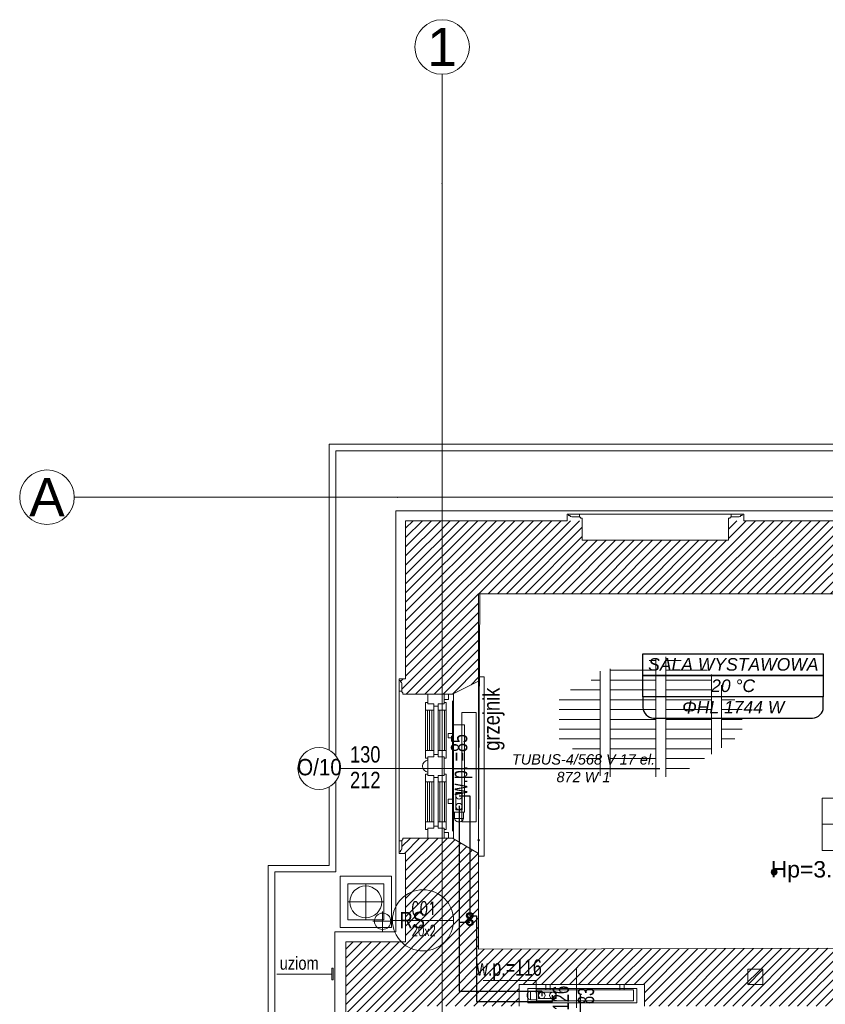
# Model space of a CAD drawing. Header units: millimetres. Extents: x -573548 to 674770, y -210017 to -47794.
# Tile 63 of 234: x 77247 to 84634, y -123069 to -114042. Entities that reach past the tile are written whole.
import ezdxf
from ezdxf.enums import TextEntityAlignment as Align
from ezdxf.lldxf.tags import DXFTag

# ---------------------------------------------------------------- set-up
doc = ezdxf.new("R2010")
doc.units = ezdxf.units.MM
for name, color, linetype, lineweight in [('_S_CO_OPIS_PION', 7, 'Continuous', 13), ('A.03 RZUT PARTERU_is$0$A-DRZWI_Nr_pióra__9', 8, 'Continuous', 9), ('A.03 RZUT PARTERU_is$0$A-OPISY-3_Nr_pióra__6', 8, 'Continuous', 9), ('A.03 RZUT PARTERU_is$0$A-WIDOK_Nr_pióra__1', 8, 'Continuous', 9), ('A.03 RZUT PARTERU_is$0$A-WYSOKOSCI_Nr_pióra__7', 8, 'Continuous', 9), ('A.03 RZUT PARTERU_is$0$COKÓŁ_Nr_pióra__1', 8, 'Continuous', 9), ('A.03 RZUT PARTERU_is$0$detalokna_Nr_pióra__1', 8, 'Continuous', 9), ('A.03 RZUT PARTERU_is$0$detalokna_Nr_pióra__2', 8, 'Continuous', 9), ('A.03 RZUT PARTERU_is$0$detalokna_Nr_pióra__251', 8, 'Continuous', 9), ('A.03 RZUT PARTERU_is$0$detalokna_Nr_pióra__8', 8, 'Continuous', 9), ('A.03 RZUT PARTERU_is$0$Drawing & Figure_Nr_pióra__18', 8, 'Continuous', 9), ('A.03 RZUT PARTERU_is$0$nadproża_opis#2_Nr_pióra__7', 8, 'Continuous', 9), ('A.03 RZUT PARTERU_is$0$Nowe_A-OKNA-OPIS_Nr_pióra__59', 8, 'Continuous', 9), ('A.03 RZUT PARTERU_is$0$Nowe_A_okno_Nr_pióra__59', 8, 'Continuous', 9), ('A.03 RZUT PARTERU_is$0$Nowe_Annotation - Text_Nr_pióra__59', 8, 'Continuous', 9), ('A.03 RZUT PARTERU_is$0$Nowe_GRZEJNIK_Nr_pióra__59', 8, 'Continuous', 9), ('A.03 RZUT PARTERU_is$0$opaska_Nr_pióra__1', 8, 'Continuous', 9), ('A.03 RZUT PARTERU_is$0$opisy inne_Nr_pióra__1', 8, 'Continuous', 9), ('A.03 RZUT PARTERU_is$0$OSIE_Nr_pióra__1', 8, 'Continuous', 9), ('A.03 RZUT PARTERU_is$0$PARAPET_Nr_pióra__7', 8, 'Continuous', 9), ('A.03 RZUT PARTERU_is$0$POSADZKI_Nr_pióra__18', 8, 'Continuous', 9), ('A.03 RZUT PARTERU_is$0$RURY SPUSTOWE_Nr_pióra__3', 8, 'Continuous', 9), ('A.03 RZUT PARTERU_is$0$SCIANY_KONSTR_Nr_pióra__21', 8, 'Continuous', 9), ('A.03 RZUT PARTERU_is$0$Structural - Bearing_Nr_pióra__21', 8, 'Continuous', 9), ('A.03 RZUT PARTERU_is$0$Structural - Grid', 8, 'Continuous', 9), ('A.03 RZUT PARTERU_is$0$Structural - Grid_Nr_pióra__17', 8, 'Continuous', 9), ('A.03 RZUT PARTERU_is$0$UZOIM#2_Nr_pióra__2', 8, 'Continuous', 9), ('FLUID-Powrót', 7, 'Continuous', 30), ('FLUID-Zasilanie', 7, 'Continuous', 30), ('SAN_Armatura CO na rozwinięciu', 7, 'Continuous', 13), ('SAN_Armatura CO na rzucie', 7, 'Continuous', 13), ('SAN_Grzejniki CO na rzucie', 7, 'Continuous', 13), ('SAN_Przewody powrotne CO na rzucie', 5, 'Continuous', 40), ('SAN_Przewody zasilające CO na rzucie', 1, 'Continuous', 40)]:
    doc.layers.add(name, color=color, linetype=linetype, lineweight=lineweight)
for name, color, linetype in [('SAN_Etykiety grzejników CO na rzucie', 7, 'Continuous'), ('SAN_Etykiety pomieszczeń na rzucie', 7, 'Continuous'), ('SAN_Piony CO na rzucie', 8, 'Continuous')]:
    doc.layers.add(name, color=color, linetype=linetype)
doc.styles.add('A.03 RZUT PARTERU_is$0$STYL_AUTOMATYCZNY_2', font='arial.ttf')
doc.styles.add('A.03 RZUT PARTERU_is$0$STYL_AUTOMATYCZNY_3', font='arial.ttf', dxfattribs={"width": 0.8})
doc.styles.add('A.03 RZUT PARTERU_is$0$STYL_AUTOMATYCZNY_4', font='arial.ttf', dxfattribs={"width": 0.7})
doc.styles.add('A.03 RZUT PARTERU_is$0$STYL_AUTOMATYCZNY_5', font='arial.ttf', dxfattribs={"width": 0.65})
doc.styles.add('A.03 RZUT PARTERU_is$0$STYL_AUTOMATYCZNY_6', font='arial.ttf', dxfattribs={"width": 0.9})
doc.styles.add('A.03 RZUT PARTERU_is$0$STYL_AUTOMATYCZNY_8', font='arial.ttf', dxfattribs={"width": 0.8})
doc.styles.add('Etykiety grzejników CO na rzucie', font='ariali.ttf')
doc.styles.add('Etykiety pomieszczeń na rzucie', font='ariali.ttf')
doc.styles.add('JOLARD', font='complex.shx', dxfattribs={"width": 0.7})
tags = doc.linetypes.add('DASH', pattern=[15, 10, -5]).pattern_tags.tags
tags[6:7] = [DXFTag(74, 4), DXFTag(75, 0), DXFTag(340, '0'), DXFTag(46, 0.0), DXFTag(50, 0.0), DXFTag(44, 0.0), DXFTag(45, 0.0)]
tags[4:5] = [DXFTag(74, 4), DXFTag(75, 0), DXFTag(340, '0'), DXFTag(46, 0.0), DXFTag(50, 0.0), DXFTag(44, 0.0), DXFTag(45, 0.0)]
pattern_1 = [(45, (655149.01, 0), (-42.426407, 42.426407), [])]

# ---------------------------------------------------------------- blocks, each defined once
blk = doc.blocks.new('A.03 RZUT PARTERU_is$0$Standardowy znacznik osi_2')
at = {"layer": 'A.03 RZUT PARTERU_is$0$Structural - Grid_Nr_pióra__17'}
for p, q in [((1000, 0), (17853.1, 0)), ((17853.1, 0), (18853.1, 0))]:
    blk.add_line(p, q, dxfattribs=at)
blk.add_circle((19103.1, 0), 250, dxfattribs=at)
blk.add_point((17853.1, 0), dxfattribs=at)
blk.add_point((17853.1, 0), dxfattribs=at)
at = {"layer": 'A.03 RZUT PARTERU_is$0$Structural - Grid_Nr_pióra__17', "style": 'A.03 RZUT PARTERU_is$0$STYL_AUTOMATYCZNY_2'}
for tag, p in [('AC_MarkerText_1_0', (5, -80)), ('AC_MarkerText_1_1', (19358.1, -80))]:
    blk.add_attdef(tag, text='', height=350, rotation=270, dxfattribs=at).set_placement(p, align=Align.TOP_CENTER)
blk = doc.blocks.new('A.03 RZUT PARTERU_is$0$Standardowy znacznik osi_3')
at = {"layer": 'A.03 RZUT PARTERU_is$0$Structural - Grid_Nr_pióra__17'}
for p, q in [((2962.2, 0), (40906.6, 0)), ((40906.6, 0), (43868.7, 0))]:
    blk.add_line(p, q, dxfattribs=at)
blk.add_circle((44118.7, 0), 250, dxfattribs=at)
blk.add_point((40906.6, 0), dxfattribs=at)
blk.add_point((40906.6, 0), dxfattribs=at)
at = {"layer": 'A.03 RZUT PARTERU_is$0$Structural - Grid_Nr_pióra__17', "style": 'A.03 RZUT PARTERU_is$0$STYL_AUTOMATYCZNY_2'}
for tag, p in [('AC_MarkerText_1_0', (-250, -335)), ('AC_MarkerText_1_1', (44118.7, -335))]:
    blk.add_attdef(tag, text='', height=350, rotation=180, dxfattribs=at).set_placement(p, align=Align.TOP_CENTER)
blk = doc.blocks.new('A.03 RZUT PARTERU_is')
at = {"layer": 'A.03 RZUT PARTERU_is$0$A-WYSOKOSCI_Nr_pióra__7'}
blk.add_hatch(color=256, dxfattribs=at).paths.add_polyline_path([(739410.8, -96856.5, 1), (739357.4, -96856.5, 1)])
at = {"layer": 'A.03 RZUT PARTERU_is$0$Drawing & Figure_Nr_pióra__18'}
h = blk.add_hatch(dxfattribs=at)
h.set_pattern_fill('Common_Brick_0004', color=256, style=0, pattern_type=2)
h.set_pattern_definition(pattern_1)
h.paths.add_polyline_path([(735945, -95100.2), (735958, -95100.2), (735958, -95112.2, -0.371445), (735971, -95128.1), (735971, -95200.5, 0.436052), (735981, -95210.2), (735981, -95225.2), (736005, -95225.2), (736235, -95225.2), (736435, -95225.2), (736675, -95105.2), (736675, -94305.2), (736686.9, -94305.2), (740385, -94305.2), (740505, -94075.2), (740505, -93635.2), (740505, -93611.2), (740490, -93611.2, 0.436052), (740480.3, -93601.2), (740478.8, -93601.2), (740478.8, -93601.4), (740296.3, -93635.2), (740249.5, -93635.2), (739105, -93635.2), (738965, -93635.2), (738965, -93815.2), (737625.1, -93815.2), (737625.1, -93635.2), (737485, -93635.2), (736005, -93635.2), (736005, -95085.2), (735945, -95085.2)])
h = blk.add_hatch(dxfattribs=at)
h.set_pattern_fill('Common_Brick_0004', color=256, style=0, pattern_type=2)
h.set_pattern_definition(pattern_1)
h.paths.add_polyline_path([(735455.7, -98345.2), (735395.7, -98345.2), (735395.7, -98360.2), (735408.7, -98360.2), (735408.7, -98372.2, -0.371445), (735421.7, -98388.1), (735421.7, -98460.5, 0.436052), (735431.7, -98470.2), (735431.7, -98485.2), (735455.7, -98485.2), (735776.3, -98485.2), (736135, -98343.5), (736135, -98085.2), (737045, -98085.2), (737045, -97887.4), (737050.6, -97887.4), (738195, -97887.4), (738195, -98085.2), (742776.3, -98085.2), (742776.3, -98665.2), (743719.8, -98665.2), (743719.8, -98281.5), (744542.7, -98281.5), (744542.7, -98665.2), (746016.3, -98665.2), (746016.3, -98855.2), (746159.7, -98855.2), (746159.7, -98855), (746166.3, -98665.2), (747246.3, -98665.2), (747246.3, -98365.2), (747246.3, -98095.2), (747282, -97255.2), (747610.7, -97256.4), (750156.3, -97265.2), (750156.3, -98890.5), (750156.3, -99595.2), (750436.3, -99595.2), (750436.3, -99735.2), (750156.3, -99735.2), (750156.3, -100105.2), (749506.3, -100105.2), (748146.3, -100105.2), (748237.5, -100675.2), (747316.3, -100675.2), (747277.5, -100675.2), (747316.3, -100105.2), (746116.3, -100105.2), (746127, -99795.6), (745975, -99795.5), (745966.3, -100035.2), (745736.3, -100035.2), (745736.3, -100220.1), (745386.3, -100158.5), (745386.3, -100035.2), (744686.1, -100035.2), (744686.1, -100035.2), (744686.1, -100011, 0.414287), (744682.1, -100007), (744608, -100007), (744608, -100035.2), (744572.3, -100035.2), (744572.3, -100138.2), (744608, -100138.2), (744608, -100165.2), (744656.3, -100165.2), (744636.3, -100774.1), (744815.5, -100774.1), (744836.8, -100774), (744836.8, -101430.2), (744836.8, -101978.1), (744836.8, -102684), (744826.3, -102684), (744826.3, -102684.1), (743396.3, -102684.1), (743396.3, -102194.7), (743396.3, -102194.7), (743396.3, -102197.7), (743266.3, -102197.7), (743266.3, -102197.5), (742673.3, -102209.9), (742676.3, -102949.1), (743286.3, -102938.9), (743416.3, -102938.9), (743416.3, -102835.5), (744796.3, -102835.5), (744796.3, -103312.4), (744796.3, -104725.5), (744416.3, -104725.5), (744326.3, -105075.5), (744326.3, -105485.5), (744326.3, -105509.5), (744341.3, -105509.5, 0.436052), (744351, -105519.5), (744423.4, -105519.5, -0.371445), (744439.3, -105532.5), (744451.3, -105532.5), (744451.3, -105545.5), (744466.3, -105545.5), (744466.3, -105485.5), (745121.3, -105485.5), (745186.3, -105485.5), (745186.3, -105475.2), (745196.3, -105475.2, -0.334097), (745216.9, -105446.2), (745227.6, -105442, 0.270785), (745273.3, -105390.9), (745285.9, -105390.9), (745285.9, -105340.5), (745515.5, -105275.5), (745515.5, -105005.5), (745512, -104885.5), (745507.4, -104725.5), (745137.4, -104725.5), (745137.4, -103312.4), (745137.4, -101978.1), (745137.4, -101430.2), (745137.4, -100774.2), (749506.3, -100756.7), (750166.3, -100754.1), (750165.2, -101260.5), (750445.2, -101260.5), (750445.2, -101400.5), (750165.2, -101400.5), (750165.2, -101430.2), (750166.3, -103065.3), (750296.3, -103065.3), (750875.7, -103065.5), (750885.5, -101430.2), (750896.1, -99665.5), (751746.1, -99666.9), (751746.2, -98956.9), (750736.3, -98955.2), (750736.2, -98955.2), (750736.3, -98890.5), (750740.7, -96695.2), (750336.3, -96678.8), (750206.3, -96678.8), (750206.3, -97105.2), (747610.7, -97087), (747356.3, -97085.2), (747356.3, -96685.2), (747136, -96684.7), (747116.3, -98095.2), (746976.3, -98096.7), (746976.3, -98096.8), (746976.3, -98352.1), (746976.3, -98376.7), (746836.3, -98376.7), (746836.3, -98098.1), (743436.3, -98133.7), (743436.3, -96675.2), (742765, -96656.2), (742765, -97545.2), (736675, -97565.2), (736675, -96685.2), (736435, -96545.2), (736235, -96545.2), (736005, -96545.2), (735981, -96545.2), (735981, -96560.2, 0.436052), (735971, -96570), (735971, -96642.3, -0.371445), (735958, -96658.2), (735958, -96670.2), (735945, -96670.2), (735945, -96685.2), (736005, -96685.2), (736005, -96800.8), (736005, -97495.2), (735455.7, -97495.2)])
at = {"layer": 'A.03 RZUT PARTERU_is$0$A-DRZWI_Nr_pióra__9'}
blk.add_line((737573, -97733), (737573, -98100.8), dxfattribs=at)
at = {"layer": 'A.03 RZUT PARTERU_is$0$A-OPISY-3_Nr_pióra__6'}
blk.add_line((739825.9, -96417.9), (741825.9, -96417.9), dxfattribs=at)
blk.add_lwpolyline([(739825.9, -96657.9), (739825.9, -96177.9), (741825.9, -96177.9), (741825.9, -96657.9)], close=True, dxfattribs=at)
at = {"layer": 'A.03 RZUT PARTERU_is$0$A-WIDOK_Nr_pióra__1'}
blk.add_line((739281.8, -97749.6), (739141.8, -97889.6), dxfattribs=at)
at = {"layer": 'A.03 RZUT PARTERU_is$0$A-WYSOKOSCI_Nr_pióra__7'}
blk.add_circle((739384.1, -96856.5), 26.7, dxfattribs=at)
at = {"layer": 'A.03 RZUT PARTERU_is$0$COKÓŁ_Nr_pióra__1'}
for p, q in [((735915, -93545.2), (735915, -97405.2)), ((742606.3, -93545.2), (735915, -93545.2)), ((735356.3, -97405.2), (735356.3, -98485.2)), ((735915, -97405.2), (735356.3, -97405.2))]:
    blk.add_line(p, q, dxfattribs=at)
at = {"layer": 'A.03 RZUT PARTERU_is$0$detalokna_Nr_pióra__1'}
for p, q in [((735944.9, -95199), (735944.9, -95100.2)), ((735944.9, -96571.5), (735944.9, -96670.2))]:
    blk.add_line(p, q, dxfattribs=at)
at = {"layer": 'A.03 RZUT PARTERU_is$0$detalokna_Nr_pióra__2'}
for points in [[(738991.3, -93601.2), (738991.3, -93575.1), (737598.8, -93575.2), (737598.8, -93601.4)], [(736675, -95068), (736725, -95068), (736725, -96712), (736675, -96712)], [(735971, -95199), (735944.9, -95199), (735944.9, -96571.5), (735971, -96571.5)]]:
    blk.add_lwpolyline(points, dxfattribs=at)
at = {"layer": 'A.03 RZUT PARTERU_is$0$detalokna_Nr_pióra__251'}
for p, q in [((737598.8, -93575.2), (737500.1, -93575.2)), ((738991.3, -93575.2), (739090, -93575.2))]:
    blk.add_line(p, q, dxfattribs=at)
at = {"layer": 'A.03 RZUT PARTERU_is$0$detalokna_Nr_pióra__8'}
for p, q in [((736675, -95105.2), (736675, -96685.2)), ((736445, -95220.2), (736445, -96551)), ((736435, -95288.1), (736435, -96482.3))]:
    blk.add_line(p, q, dxfattribs=at)
at = {"layer": 'A.03 RZUT PARTERU_is$0$nadproża_opis#2_Nr_pióra__7'}
blk.add_line((736675, -96565.1), (736686.9, -94305.1), dxfattribs=at)
blk.add_lwpolyline([(736675.1, -96558.9, 1), (736675, -96571.4, 1)], format="xyb", close=True, dxfattribs=at)
at = {"layer": 'A.03 RZUT PARTERU_is$0$Nowe_A-OKNA-OPIS_Nr_pióra__59'}
blk.add_line((736609.7, -95907.1), (735404.6, -95907.1), dxfattribs=at)
blk.add_circle((735211.6, -95907.1), 193, dxfattribs=at)
at = {"layer": 'A.03 RZUT PARTERU_is$0$Nowe_A_okno_Nr_pióra__59'}
for points in [[(736358.2, -95225.3), (736208.2, -95225.2), (736208.1, -95315.2), (736263.1, -95315.2), (736263.1, -95335.2), (736303.1, -95335.2), (736303.1, -95315.2), (736358.1, -95315.3)], [(736358.2, -95225.3), (736398.2, -95225.3), (736398.1, -95275.3), (736358.1, -95275.3)], [(736188.1, -95373.4), (736263.1, -95373.4), (736263.1, -95315.2), (736208.1, -95315.2), (736208.1, -95303.4), (736188.1, -95303.4)], [(736378.1, -95373.5), (736303.1, -95373.4), (736303.1, -95315.2), (736358.1, -95315.3), (736358.1, -95303.5), (736378.1, -95303.5)], [(736188.1, -95742), (736263.1, -95742), (736263.1, -95800.2), (736208.2, -95800.2), (736208.2, -95812), (736188.2, -95812)], [(736378.1, -95742), (736303.1, -95742), (736303.1, -95800.2), (736358.1, -95800.2), (736358.1, -95812), (736378.1, -95812)], [(736188.1, -96028.4), (736263.1, -96028.4), (736263.2, -95970.2), (736208.2, -95970.2), (736208.2, -95958.4), (736188.2, -95958.4)], [(736378.1, -96028.5), (736303.1, -96028.4), (736303.2, -95970.2), (736358.1, -95970.3), (736358.2, -95958.5), (736378.2, -95958.5)], [(736188.1, -96397), (736263.1, -96397), (736263.1, -96455.2), (736208.1, -96455.2), (736208.1, -96467), (736188.1, -96467)], [(736378.1, -96397), (736303.1, -96397), (736303.1, -96455.2), (736358.1, -96455.2), (736358.1, -96467), (736378.1, -96467)], [(736358.2, -96545.2), (736208.2, -96545.2), (736208.1, -96455.2), (736263.1, -96455.2), (736263.1, -96435.2), (736303.1, -96435.2), (736303.1, -96455.2), (736358.1, -96455.2)], [(736358.2, -96545.2), (736398.2, -96545.2), (736398.1, -96495.2), (736358.1, -96495.2)]]:
    blk.add_lwpolyline(points, close=True, dxfattribs=at)
for points in [[(736188.1, -95742), (736188.1, -95373.4)], [(736205.6, -95373.4), (736205.5, -95742)], [(736225.6, -95373.4), (736225.5, -95742)], [(736245.6, -95373.4), (736245.5, -95742)], [(736263.1, -95373.4), (736263.1, -95742)], [(736303.1, -95373.4), (736303.1, -95742)], [(736320.6, -95373.4), (736320.5, -95742)], [(736340.6, -95373.4), (736340.5, -95742)], [(736360.6, -95373.5), (736360.5, -95742)], [(736378.1, -95742), (736378.1, -95373.5)], [(736208.2, -95890.2), (736208.2, -95800.2), (736263.1, -95800.2), (736263.1, -95780.2), (736303.1, -95780.2), (736303.1, -95800.2), (736358.1, -95800.2), (736358.2, -95890.2), (736358.1, -95890.2)], [(736208.2, -95880.2), (736208.2, -95970.2), (736263.2, -95970.2), (736263.2, -95990.2), (736303.1, -95990.2), (736303.2, -95970.2), (736358.1, -95970.3), (736358.2, -95880.3), (736358.1, -95880.3)], [(736188.1, -96028.4), (736188.1, -96397)], [(736205.6, -96397), (736205.5, -96028.4)], [(736225.6, -96397), (736225.5, -96028.4)], [(736245.6, -96397), (736245.5, -96028.4)], [(736263.1, -96397), (736263.1, -96028.4)], [(736303.1, -96397), (736303.1, -96028.4)], [(736320.6, -96397), (736320.5, -96028.4)], [(736340.6, -96397), (736340.5, -96028.5)], [(736360.6, -96397), (736360.5, -96028.5)], [(736378.1, -96028.5), (736378.1, -96397)]]:
    blk.add_lwpolyline(points, dxfattribs=at)
blk.add_lwpolyline([(736208.2, -95941.4), (736208.2, -95829, 0.845314)], format="xyb", close=True, dxfattribs=at)
at = {"layer": 'A.03 RZUT PARTERU_is$0$Nowe_GRZEJNIK_Nr_pióra__59'}
for points in [[(736522.1, -95395.2), (736522.1, -96395.2), (736652.1, -96395.2), (736652.1, -95395.2)], [(737125, -98055.2), (738125, -98055.2), (738125, -97925.2), (737125, -97925.2)], [(737125, -98055.2), (738125, -98055.2), (738125, -97925.2), (737125, -97925.2)]]:
    blk.add_lwpolyline(points, close=True, dxfattribs=at)
at = {"layer": 'A.03 RZUT PARTERU_is$0$opaska_Nr_pióra__1'}
for points in [[(746052.9, -92395.2), (742056.3, -92395.2), (742056.3, -92995.2), (735365, -92995.2), (735365, -95790.1)], [(741003.1, -92935.2), (735305, -92935.2), (735305, -95738.3)], [(735365, -96024.2), (735365, -96855.2), (734806.3, -96855.2), (734806.3, -98615.2)], [(735305, -96076), (735305, -96795.2), (734746.3, -96795.2), (734746.3, -98590.1)]]:
    blk.add_lwpolyline(points, dxfattribs=at)
for points in [[(735875.6, -96894.7), (735404.5, -96894.7), (735404.5, -97365.8), (735875.6, -97365.8)], [(735805, -96965.2), (735475, -96965.2), (735475, -97295.2), (735805, -97295.2)]]:
    blk.add_lwpolyline(points, close=True, dxfattribs=at)
blk.add_circle((735640, -97130.2), 145.8, dxfattribs=at)
at = {"layer": 'A.03 RZUT PARTERU_is$0$OSIE_Nr_pióra__1'}
for p, q in [((735640, -96965.2), (735640, -97295.2)), ((735805, -97130.2), (735475, -97130.2)), ((735794.5, -97397.6), (735794.5, -97217.6)), ((735704.5, -97307.6), (735884.5, -97307.6))]:
    blk.add_line(p, q, dxfattribs=at)
at = {"layer": 'A.03 RZUT PARTERU_is$0$PARAPET_Nr_pióra__7'}
for p, q in [((736717.1, -97851.4), (737203.4, -97851.4)), ((737203.4, -97851.4), (737203.4, -97967.8))]:
    blk.add_line(p, q, dxfattribs=at)
at = {"layer": 'A.03 RZUT PARTERU_is$0$POSADZKI_Nr_pióra__18'}
for p, q in [((738237, -94916.7), (738300.4, -94916.7)), ((738300.4, -94903), (738300.4, -95982.5)), ((738390.4, -94883.6), (738390.4, -95982.5)), ((738390.4, -94916.7), (738531.7, -94916.7)), ((737790.4, -95015.5), (737790.4, -95975.7)), ((737880.4, -94993.7), (737880.4, -95982.5)), ((737880.4, -95006.7), (738300.4, -95006.7)), ((738390.4, -95006.7), (738774.5, -95006.7)), ((738810.4, -95045.6), (738810.4, -95774.9)), ((737707.7, -95096.7), (737790.4, -95096.7)), ((737880.4, -95096.7), (738300.4, -95096.7)), ((738390.4, -95096.7), (738810.4, -95096.7)), ((738900.4, -95143), (738900.4, -95716.6)), ((737516.3, -95186.7), (737790.4, -95186.7)), ((737880.4, -95186.7), (738300.4, -95186.7)), ((738390.4, -95186.7), (738810.4, -95186.7)), ((737412.3, -95276.7), (737790.4, -95276.7)), ((737880.4, -95276.7), (738300.4, -95276.7)), ((738390.4, -95276.7), (738810.4, -95276.7)), ((739024, -95276.7), (738900.4, -95276.7)), ((737412.3, -95366.7), (737790.4, -95366.7)), ((737880.4, -95366.7), (738300.4, -95366.7)), ((738390.4, -95366.7), (738810.4, -95366.7)), ((739089.8, -95366.7), (738900.4, -95366.7)), ((737412.3, -95456.7), (737790.4, -95456.7)), ((737880.4, -95456.7), (738300.4, -95456.7)), ((738390.4, -95456.7), (738810.4, -95456.7)), ((739089.8, -95456.7), (738900.4, -95456.7)), ((737412.3, -95546.7), (737790.4, -95546.7)), ((737880.4, -95546.7), (738300.4, -95546.7)), ((738390.4, -95546.7), (738810.4, -95546.7)), ((739089.8, -95546.7), (738900.4, -95546.7)), ((737412.3, -95636.7), (737790.4, -95636.7)), ((737880.4, -95636.7), (738300.4, -95636.7)), ((738390.4, -95636.7), (738810.4, -95636.7)), ((739023.8, -95636.7), (738900.4, -95636.7)), ((737536.6, -95726.7), (737790.4, -95726.7)), ((737880.4, -95726.7), (738300.4, -95726.7)), ((738390.4, -95726.7), (738810.4, -95726.7)), ((737660.8, -95816.7), (737790.4, -95816.7)), ((737880.4, -95816.7), (738300.4, -95816.7)), ((738390.4, -95816.7), (738745.8, -95816.7)), ((737695.1, -95906.7), (737700.4, -95906.7)), ((737880.4, -95906.7), (738300.4, -95906.7)), ((738390.4, -95906.7), (738606.9, -95906.7))]:
    blk.add_line(p, q, dxfattribs=at)
at = {"layer": 'A.03 RZUT PARTERU_is$0$RURY SPUSTOWE_Nr_pióra__3'}
blk.add_circle((735794.5, -97307.6), 75, dxfattribs=at)
at = {"layer": 'A.03 RZUT PARTERU_is$0$SCIANY_KONSTR_Nr_pióra__21'}
for p, q in [((736005, -95225.2), (736235, -95225.2)), ((736195, -95225.2), (736395, -95225.2)), ((736195, -95225.2), (736395, -95225.2)), ((736235, -95225.2), (736435, -95225.2)), ((736005, -96545.2), (736235, -96545.2)), ((736195, -96545.2), (736395, -96545.2)), ((736195, -96545.2), (736395, -96545.2)), ((736235, -96545.2), (736435, -96545.2))]:
    blk.add_line(p, q, dxfattribs=at)
blk.add_lwpolyline([(739141.8, -97888.4), (739281.8, -97888.4), (739281.8, -97748.4), (739141.8, -97748.4)], close=True, dxfattribs=at)
at = {"layer": 'A.03 RZUT PARTERU_is$0$Structural - Bearing_Nr_pióra__21'}
for p, q in [((736005, -95085.2), (736005, -93635.2)), ((737485, -93635.2), (736005, -93635.2)), ((737625.1, -93635.2), (737625.1, -93815.2)), ((738965, -93635.2), (738965, -93815.2)), ((740365, -93635.2), (739105, -93635.2)), ((738965, -93815.2), (737625.1, -93815.2)), ((736675, -94305.2), (736675, -95105.2)), ((740385, -94305.2), (736675, -94305.2)), ((736435, -95225.2), (736675, -95105.2)), ((736435, -96545.2), (736675, -96685.2)), ((736005, -96685.2), (736005, -97495.2)), ((736675, -96685.2), (736675, -97565.2)), ((735455.7, -97495.2), (735455.7, -98345.2)), ((736005, -97495.2), (735455.7, -97495.2)), ((742765, -97545.2), (736675, -97565.2)), ((737045, -97887.4), (737045, -98085.2)), ((738195, -97887.4), (737045, -97887.4)), ((738195, -97887.4), (738195, -98085.2))]:
    blk.add_line(p, q, dxfattribs=at)
for points in [[(737625.1, -93635.2), (737625.1, -93611.2), (737610.1, -93611.2, 0.436052), (737600.3, -93601.2), (737527.9, -93601.2, -0.371445), (737512.1, -93588.2), (737500.1, -93588.2), (737500.1, -93575.2), (737485.1, -93575.2), (737485.1, -93635.2), (737369.5, -93635.2)], [(738965, -93635.2), (738965, -93611.2), (738980, -93611.2, -0.436052), (738989.8, -93601.2), (739062.1, -93601.2, 0.371445), (739078, -93588.2), (739090, -93588.2), (739090, -93575.2), (739105, -93575.2), (739105, -93635.2), (739220.6, -93635.2)], [(736005, -95225.2), (735981, -95225.2), (735981, -95210.2, -0.436052), (735971, -95200.5), (735971, -95128.1, 0.371445), (735958, -95112.2), (735958, -95100.2), (735945, -95100.2), (735945, -95085.2), (736005, -95085.2), (736005, -94969.7)], [(736005, -96545.2), (735981, -96545.2), (735981, -96560.2, 0.436052), (735971, -96570), (735971, -96642.3, -0.371445), (735958, -96658.2), (735958, -96670.2), (735945, -96670.2), (735945, -96685.2), (736005, -96685.2), (736005, -96800.8)]]:
    blk.add_lwpolyline(points, format="xyb", dxfattribs=at)
at = {"layer": 'A.03 RZUT PARTERU_is$0$UZOIM#2_Nr_pióra__2'}
blk.add_lwpolyline([(735341.5, -97738.9), (735341.5, -97844.4), (735327.7, -97844.4), (735327.7, -97738.9)], close=True, dxfattribs=at)
blk.add_lwpolyline([(734825.6, -97791.7), (735327.7, -97791.7)], dxfattribs=at)
at = {"layer": 'A.03 RZUT PARTERU_is$0$Structural - Grid'}
ref = blk.add_blockref('A.03 RZUT PARTERU_is$0$Standardowy znacznik osi_2', (736340, -108395.1), dxfattribs=dict(at, zscale=1000, rotation=90))
ref.add_attrib('AC_MarkerText_1_1', '1', dxfattribs={"layer": 'A.03 RZUT PARTERU_is$0$Structural - Grid_Nr_pióra__17', "color": 20, "lineweight": 15, "true_color": 0xf73328, "height": 350, "rotation": 360, "style": 'A.03 RZUT PARTERU_is$0$STYL_AUTOMATYCZNY_2'}).set_placement((736340, -89116.9), align=Align.TOP_CENTER)
ref = blk.add_blockref('A.03 RZUT PARTERU_is$0$Standardowy znacznik osi_3', (776835.6, -93420.2), dxfattribs=dict(at, zscale=1000, rotation=180))
ref.add_attrib('AC_MarkerText_1_1', 'A', dxfattribs={"layer": 'A.03 RZUT PARTERU_is$0$Structural - Grid_Nr_pióra__17', "color": 20, "lineweight": 15, "true_color": 0xf73328, "height": 350, "rotation": 360, "style": 'A.03 RZUT PARTERU_is$0$STYL_AUTOMATYCZNY_2'}).set_placement((732716.9, -93245.2), align=Align.TOP_CENTER)
at = {"layer": 'A.03 RZUT PARTERU_is$0$A-WYSOKOSCI_Nr_pióra__7', "insert": (739752.4, -96854.1), "char_height": 150, "attachment_point": 5, "style": 'A.03 RZUT PARTERU_is$0$STYL_AUTOMATYCZNY_2'}
blk.add_mtext('\\A1;{\\pqc;\\fArial|b0|i0|c238|p0;\\W1.000000;Hp=3.53}', dxfattribs=at)
at = {"layer": 'A.03 RZUT PARTERU_is$0$Nowe_A-OKNA-OPIS_Nr_pióra__59', "char_height": 150, "attachment_point": 5}
for s, insert, style in [('\\A1;{\\pqc;\\fArial|b0|i0|c238|p0;\\W0.800000;130}', (735635.3, -95778.7), 'A.03 RZUT PARTERU_is$0$STYL_AUTOMATYCZNY_3'), ('\\A1;{\\pqc;\\fArial|b0|i0|c238|p0;\\W0.900000;O/10}', (735215.4, -95895.8), 'A.03 RZUT PARTERU_is$0$STYL_AUTOMATYCZNY_6'), ('\\A1;{\\pqc;\\fArial|b0|i0|c238|p0;\\W0.800000;212}', (735635.3, -96013.1), 'A.03 RZUT PARTERU_is$0$STYL_AUTOMATYCZNY_3')]:
    blk.add_mtext(s, dxfattribs=dict(at, insert=insert, style=style))
at = {"layer": 'A.03 RZUT PARTERU_is$0$Nowe_Annotation - Text_Nr_pióra__59', "insert": (736912.8, -95744.1), "char_height": 150, "attachment_point": 7, "rotation": 90, "style": 'A.03 RZUT PARTERU_is$0$STYL_AUTOMATYCZNY_8'}
blk.add_mtext('\\A1;{\\pql;\\fArial|b0|i0|c238|p0;\\W0.800000;grzejnik }', dxfattribs=at)
at = {"layer": 'A.03 RZUT PARTERU_is$0$opisy inne_Nr_pióra__1', "insert": (736065.5, -97298.1), "char_height": 150, "attachment_point": 5, "style": 'A.03 RZUT PARTERU_is$0$STYL_AUTOMATYCZNY_3'}
blk.add_mtext('\\A1;{\\pqc;\\fArial|b0|i0|c238|p0;\\W0.800000;RS}', dxfattribs=at)
at = {"layer": 'A.03 RZUT PARTERU_is$0$opisy inne_Nr_pióra__1', "char_height": 150, "attachment_point": 7, "rotation": 90, "style": 'A.03 RZUT PARTERU_is$0$STYL_AUTOMATYCZNY_5'}
for s, insert in [('\\A1;{\\pql;\\fArial|b0|i0|c238|p0;\\W0.650000;126}', (737505.5, -98126.8)), ('\\A1;{\\pql;\\fArial|b0|i0|c238|p0;\\W0.650000;83}', (737735.4, -98067.9))]:
    blk.add_mtext(s, dxfattribs=dict(at, insert=insert))
at = {"layer": 'A.03 RZUT PARTERU_is$0$PARAPET_Nr_pióra__7', "insert": (736616, -96151.3), "char_height": 150, "attachment_point": 7, "rotation": 90, "style": 'A.03 RZUT PARTERU_is$0$STYL_AUTOMATYCZNY_4'}
blk.add_mtext('\\A1;{\\pql;\\fArial|b0|i0|c238|p0;\\W0.700000;w.p. =85}', dxfattribs=at)
at = {"layer": 'A.03 RZUT PARTERU_is$0$PARAPET_Nr_pióra__7', "insert": (736954, -97755.3), "char_height": 150, "attachment_point": 5, "style": 'A.03 RZUT PARTERU_is$0$STYL_AUTOMATYCZNY_4'}
blk.add_mtext('\\A1;{\\pqc;\\fArial|b0|i0|c238|p0;\\W0.700000;w.p.=116}', dxfattribs=at)
at = {"layer": 'A.03 RZUT PARTERU_is$0$UZOIM#2_Nr_pióra__2', "insert": (735029.6, -97692.8), "char_height": 120, "attachment_point": 5, "style": 'A.03 RZUT PARTERU_is$0$STYL_AUTOMATYCZNY_3'}
blk.add_mtext('\\A1;{\\pqc;\\fArial|b0|i0|c238|p0;\\W0.800000;uziom}', dxfattribs=at)
blk = doc.blocks.new('CZLVK_P_55_5_80_0_10_V')
at = {"layer": 'SAN_Grzejniki CO na rzucie'}
for points in [[(-280, -50), (-280, 0), (-320, 0), (-320, -50)], [(320, -50), (320, 0), (280, 0), (280, -50)], [(400, -150), (-400, -150), (-400, -50), (400, -50), (400, -150)]]:
    blk.add_lwpolyline(points, dxfattribs=at)
blk = doc.blocks.new('VERTPIPECORETURN_P')
at = {"layer": 'SAN_Przewody powrotne CO na rzucie', "lineweight": 13}
blk.add_circle((0, 0), 30, dxfattribs=at)
blk = doc.blocks.new('VERTPIPECOSUPPLY_P')
at = {"layer": 'SAN_Przewody zasilające CO na rzucie', "lineweight": 13}
blk.add_circle((0, 0), 30, dxfattribs=at)
blk = doc.blocks.new('ZTGRZVK_P_V')
at = {"layer": 'SAN_Armatura CO na rozwinięciu'}
blk.add_lwpolyline([(-50, 40), (-110, 40), (-110, -40), (-50, -40), (-50, 40)], dxfattribs=at)
blk.add_ellipse((-110, 0), major_axis=(0, 40), ratio=0.75, start_param=0, end_param=3.141593, dxfattribs=at)
blk = doc.blocks.new('ZAWGVK_P_V')
at = {"layer": 'SAN_Armatura CO na rzucie'}
blk.add_lwpolyline([(80, 30), (-80, 30), (-80, -30), (80, -30), (80, 30)], dxfattribs=at)
blk = doc.blocks.new('CZLVK_P_55_5_90_0_10_V')
at = {"layer": 'SAN_Grzejniki CO na rzucie'}
for points in [[(-320, -50), (-320, 0), (-360, 0), (-360, -50)], [(360, -50), (360, 0), (320, 0), (320, -50)], [(445, -150), (-445, -150), (-445, -50), (445, -50), (445, -150)]]:
    blk.add_lwpolyline(points, dxfattribs=at)

msp = doc.modelspace()

# ---------------------------------------------------------------- linework, layer by layer
at = {"layer": '_S_CO_OPIS_PION', "lineweight": 9, "ltscale": 50}
msp.add_line((80665.5, -122299.8), (81225.9, -122299.8), dxfattribs=at)
msp.add_circle((80945.7, -122299.8), 280.2, dxfattribs=at)
at = {"layer": 'FLUID-Powrót', "color": 142, "linetype": 'DASH', "ltscale": 10}
for points in [[(81275.4, -121248.4), (81275.4, -122320.6)], [(81275.4, -122256.9), (81275.4, -122949.9), (82035, -122949.9)], [(81375.9, -122320.6), (81275.4, -122320.6)], [(82035, -122949.9), (82035, -122993.8)]]:
    msp.add_lwpolyline(points, dxfattribs=at)
at = {"layer": 'FLUID-Powrót', "color": 142, "linetype": 'DASH', "ltscale": 2}
msp.add_circle((81375.9, -122320.6), 30, dxfattribs=at)
msp.add_circle((81375.9, -122320.6), 30, dxfattribs=at)
at = {"layer": 'FLUID-Powrót', "color": 142, "linetype": 'DASH', "ltscale": 10}
msp.add_circle((81375.4, -122320.6), 20, dxfattribs=at)
msp.add_circle((81375.4, -122320.6), 20, dxfattribs=at)
at = {"layer": 'FLUID-Zasilanie', "color": 11, "linetype": 'Continuous'}
for points in [[(81275.4, -121157), (81375.4, -121157)], [(81375.4, -121157), (81375.4, -122256.9)], [(81375, -122256.9), (81435.6, -122256.9), (81435.6, -122320.6)], [(81435.6, -122320.6), (81435.6, -123044.4), (82133.6, -123044.4)], [(82133.6, -123044.4), (82133.6, -122986.9)]]:
    msp.add_lwpolyline(points, dxfattribs=at)
for centre, radius in [((81375, -122256.9, 0), 30), ((81375, -122256.9, 0), 30), ((81375.4, -122256.9), 20), ((81375.4, -122256.9), 20)]:
    msp.add_circle(centre, radius, dxfattribs=at)
at = {"layer": 'SAN_Etykiety grzejników CO na rzucie'}
for p, q in [((81220.4, -120907), (81720.4, -120907)), ((81720.4, -120907), (83117.4, -120907)), ((82385, -122982.4), (82385, -123332.4))]:
    msp.add_line(p, q, dxfattribs=at)
at = {"layer": 'SAN_Etykiety pomieszczeń na rzucie'}
for points in [[(82960.7, -120053.2), (82960.7, -119857.2), (84615.7, -119857.2), (84615.7, -120053.2), (82960.7, -120053.2)], [(82960.7, -120249.2), (82960.7, -120053.2), (84615.7, -120053.2), (84615.7, -120249.2), (82960.7, -120249.2)]]:
    msp.add_lwpolyline(points, dxfattribs=at)
msp.add_open_spline([(82960.7, -120249.2), (82960.7, -120258.2), (82960.7, -120338.2), (82960.7, -120347.2), (82960.7, -120347.2), (82960.7, -120396.2), (83009.7, -120445.2), (83058.7, -120445.2), (83058.7, -120445.2), (83067.7, -120445.2), (84508.7, -120445.2), (84517.7, -120445.2), (84517.7, -120445.2), (84566.7, -120445.2), (84615.7, -120396.2), (84615.7, -120347.2), (84615.7, -120347.2), (84615.7, -120338.2), (84615.7, -120258.2), (84615.7, -120249.2)], degree=3, knots=[0, 0, 0, 0, 0.05, 0.05, 0.05, 0.050001, 0.1, 0.1, 0.1, 0.100001, 0.15, 0.15, 0.15, 0.150001, 0.2, 0.2, 0.2, 0.200001, 1, 1, 1, 1], dxfattribs=at)

# ---------------------------------------------------------------- block references
at = {"color": 150}
msp.add_blockref('A.03 RZUT PARTERU_is', (-655219.6, -25000), dxfattribs=at)
at = {"layer": 'SAN_Armatura CO na rzucie', "rotation": 90}
for name, p in [('ZAWGVK_P_V', (81275.4, -121207)), ('ZTGRZVK_P_V', (81275.4, -121257))]:
    msp.add_blockref(name, p, dxfattribs=at)
at = {"layer": 'SAN_Armatura CO na rzucie'}
for name, p in [('ZTGRZVK_P_V', (82040, -122987.4)), ('ZAWGVK_P_V', (82085, -122987.4))]:
    msp.add_blockref(name, p, dxfattribs=at)
at = {"layer": 'SAN_Grzejniki CO na rzucie', "rotation": 90}
msp.add_blockref('CZLVK_P_55_5_80_0_10_V', (81175.4, -120907), dxfattribs=at)
at = {"layer": 'SAN_Grzejniki CO na rzucie'}
msp.add_blockref('CZLVK_P_55_5_90_0_10_V', (82430, -122887.4), dxfattribs=at)
at = {"layer": 'SAN_Piony CO na rzucie'}
for name, p in [('VERTPIPECOSUPPLY_P', (81275.4, -121157)), ('VERTPIPECORETURN_P', (81275.4, -121257)), ('VERTPIPECORETURN_P', (82035, -122987.4)), ('VERTPIPECOSUPPLY_P', (82135, -122987.4))]:
    msp.add_blockref(name, p, dxfattribs=at)

# ---------------------------------------------------------------- texts
at = {"layer": '_S_CO_OPIS_PION', "lineweight": 9, "ltscale": 50, "style": 'JOLARD', "width": 0.7}
for s, height, p in [('CO1', 120, (80950.8, -122190.2)), ('20x2', 96, (80952.6, -122392.2))]:
    msp.add_text(s, height=height, dxfattribs=at).set_placement(p, align=Align.MIDDLE_CENTER)
at = {"layer": 'SAN_Etykiety grzejników CO na rzucie', "style": 'Etykiety grzejników CO na rzucie'}
for s, p in [('TUBUS-4/568 V 17 el.', (81760.4, -120871)), ('872 W 1', (82169.4, -121033))]:
    msp.add_text(s, height=95, dxfattribs=at).set_placement(p)
at = {"layer": 'SAN_Etykiety pomieszczeń na rzucie', "style": 'Etykiety pomieszczeń na rzucie'}
for s, p in [('SALA WYSTAWOWA', (83009.7, -120010.2)), ('20 °C', (83586.7, -120206.2)), ('ΦHL 1744 W', (83320.7, -120402.2))]:
    msp.add_text(s, height=115, dxfattribs=at).set_placement(p)

doc.saveas('drawing.dxf')
